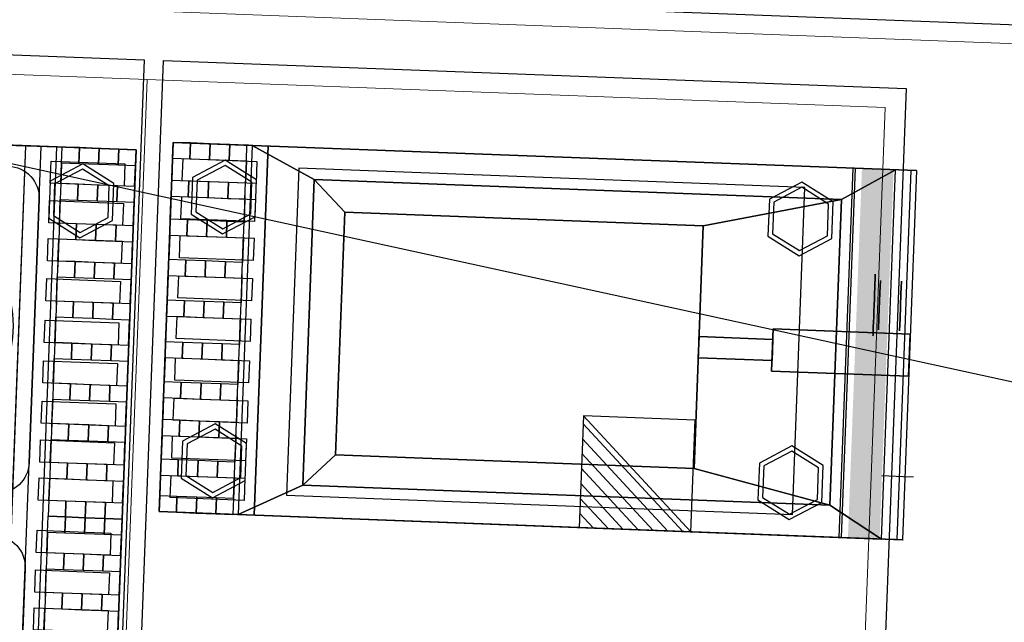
# Model space of a CAD drawing. Header units: millimetres. Extents: x 119024465 to 119292677, y 483022511 to 483148062.
# Tile 67 of 162: x 119091971 to 119092904, y 483062138 to 483062709. Entities that reach past the tile are written whole.
import ezdxf

# ---------------------------------------------------------------- set-up
doc = ezdxf.new("R2010")
doc.units = ezdxf.units.MM
doc.header["$LTSCALE"] = 100
doc.linetypes.add('B0703', pattern=[468.700004, 312.5, -156.200004])
doc.linetypes.add('CONTINUA', pattern=[0])
doc.layers.get('0').update_dxf_attribs({"linetype": 'CONTINUOUS'})
for name, color, linetype in [('200-2D', 1, 'CONTINUOUS'), ('200-3D', 1, 'CONTINUOUS'), ('2001', 4, 'CONTINUOUS'), ('204-2D', 7, 'CONTINUA'), ('450-2D', 6, 'CONTINUA'), ('GRI-3D', 7, 'CONTINUOUS'), ('INS-3D', 3, 'CONTINUOUS'), ('NASC-3D', 4, 'CONTINUOUS'), ('New_82 Losse inrichting.LOSSE INRICHTING', 7, 'CONTINUOUS')]:
    doc.layers.add(name, color=color, linetype=linetype)
doc.styles.get("Standard").update_dxf_attribs({"font": 'ISOCP.SHX'})

# ---------------------------------------------------------------- blocks, each defined once
blk = doc.blocks.new('*X203')
at = {"color": 0}
for p, q in [((286.774344, 2204.447934), (296.618251, 2214.291842)), ((286.774344, 2205.862148), (295.204037, 2214.291842)), ((286.774344, 2207.276361), (293.789824, 2214.291842)), ((286.774344, 2208.690575), (292.37561, 2214.291842)), ((286.774344, 2210.104788), (290.961397, 2214.291842)), ((286.774344, 2211.519002), (289.547183, 2214.291842)), ((286.774344, 2212.933216), (288.13297, 2214.291842))]:
    blk.add_line(p, q, dxfattribs=at)
blk = doc.blocks.new('FM')
at = {"layer": '450-2D'}
for p, q in [((10.606602, 0), (0, 0)), ((0, 0), (0, -10.606602)), ((0, -10.606602), (10.606602, 0)), ((10.606602, -10.606602), (10.606602, 0)), ((0, -10.606602), (10.606602, -10.606602))]:
    blk.add_line(p, q, dxfattribs=at)
blk.add_blockref('*X203', (-286.774344, -2214.291842), dxfattribs=at)
blk = doc.blocks.new('7IROE2')
at = {"layer": '200-2D'}
blk.add_lwpolyline([(0, -70), (70, -70), (70, 0), (0, 0)], close=True, dxfattribs=at)
at = {"layer": '200-3D'}
for p, q in [((0, -68.5, 85), (0, -7.5, 85)), ((70, -68.5, 85), (70, -7.5, 85))]:
    blk.add_line(p, q, dxfattribs=at)
at = {"layer": '200-3D', "extrusion": (1, 0, 0)}
blk.add_line((5, -70.569, 58.34), (5, -68.5, 58.34), dxfattribs=at)
at = {"layer": '200-3D', "extrusion": (1, 1.89767e-19, -7.24692e-18)}
blk.add_line((5, -71.655, 57.523), (5, -70.569, 58.34), dxfattribs=at)
at = {"layer": '200-3D'}
for points, elevation in [([(0, 0), (70, 0), (70, -64.5), (0, -64.5)], 15), ([(3.253, -1.969), (1.503, -5), (3.253, -8.031), (6.753, -8.031), (8.503, -5), (6.753, -1.969)], 3), ([(63.253, -1.969), (61.503, -5), (63.253, -8.031), (66.753, -8.031), (68.503, -5), (66.753, -1.969)], 3), ([(3.253, -56.669), (1.503, -59.7), (3.253, -62.731), (6.753, -62.731), (8.503, -59.7), (6.753, -56.669)], 3), ([(63.253, -56.669), (61.503, -59.7), (63.253, -62.731), (66.753, -62.731), (68.503, -59.7), (66.753, -56.669)], 3)]:
    blk.add_lwpolyline(points, close=True, dxfattribs=dict(at, elevation=elevation))
at = {"layer": '200-3D', "extrusion": (1, 0, 0), "elevation": 70}
blk.add_lwpolyline([(-7.5, 85), (-7.146, 85.146), (-7, 85.5), (-7, 87), (0, 87), (0, 81)], dxfattribs=at)
at = {"layer": '200-3D'}
for points in [[(3.503, -2.402), (2.003, -5), (3.503, -7.598), (6.503, -7.598), (8.003, -5), (6.503, -2.402)], [(63.503, -2.402), (62.003, -5), (63.503, -7.598), (66.503, -7.598), (68.003, -5), (66.503, -2.402)], [(3.503, -57.102), (2.003, -59.7), (3.503, -62.298), (6.503, -62.298), (8.003, -59.7), (6.503, -57.102)], [(63.503, -57.102), (62.003, -59.7), (63.503, -62.298), (66.503, -62.298), (68.003, -59.7), (66.503, -57.102)]]:
    blk.add_lwpolyline(points, close=True, dxfattribs=at)
at = {"layer": '200-3D', "extrusion": (1, 0, -1.83691e-16), "elevation": -0.001}
blk.add_lwpolyline([(-66.698, 78.025), (-66.698, 64.021), (-69.813, 64.021), (-70.521, 60.021), (-64.698, 60.021), (-64.698, 81.021), (-68.698, 81.021)], close=True, dxfattribs=at)
at = {"layer": '200-3D', "extrusion": (1, 0, -1.83691e-16)}
blk.add_lwpolyline([(-70.5, 81), (-70.5, 83), (-69.847, 84.396), (-68.5, 85)], dxfattribs=at)
at = {"layer": '200-3D'}
for points in [[(0, -68.5, 15), (0, -64.5, 15), (70, -68.5, 15), (70, -64.5, 15)], [(0, -68.5, 23), (0, -65.5, 23), (70, -68.5, 23), (70, -65.5, 23)]]:
    blk.add_solid(points, dxfattribs=at)
for points in [[(70, -7.5, 85), (0, -7.5, 85), (0, -10.5, 85), (70, -10.5, 85)], [(3, -13.5, 85), (67, -13.5, 85), (67, -63.5, 85), (3, -63.5, 85)], [(70, -66.5, 85), (0, -66.5, 85), (0, -68.5, 85), (70, -68.5, 85)], [(69.999, -68.698, 81.021), (-0.001, -68.698, 81.021), (0, -70.5, 81), (70, -70.5, 81)]]:
    blk.add_3dface(points, dxfattribs=at)
for points, invisible_edges in [([(3, -13.5, 85), (0, -10.5, 85), (70, -10.5, 85), (67, -13.5, 85)], 13), ([(0, -66.5, 85), (0, -10.5, 85), (3, -13.5, 85), (3, -63.5, 85)], 10), ([(67, -63.5, 85), (67, -13.5, 85), (70, -10.5, 85), (70, -66.5, 85)], 10), ([(0, -66.5, 85), (3, -63.5, 85), (67, -63.5, 85), (70, -66.5, 85)], 7), ([(35, -72.758, 51.224), (35, -71.655, 57.523), (5, -71.655, 57.523), (5, -72.411, 53.194)], 1), ([(65, -72.411, 53.194), (65, -71.655, 57.523), (35, -71.655, 57.523), (35, -72.758, 51.224)], 4)]:
    blk.add_3dface(points, dxfattribs=dict(at, invisible_edges=invisible_edges))
at = {"layer": '204-2D'}
for p, q in [((35, -9), (0, -9)), ((70, -9), (35, -9))]:
    blk.add_line(p, q, dxfattribs=at)
for points in [[(1.357, -1), (3.462, -1), (3.462, -8), (1.357, -8), (1.357, -1)], [(5.107, -1), (7.212, -1), (7.212, -8), (5.107, -8), (5.107, -1)], [(8.693, -1), (10.798, -1), (10.798, -8), (8.693, -8), (8.693, -1)], [(12.493, -1), (14.598, -1), (14.598, -8), (12.493, -8), (12.493, -1)], [(16.433, -1), (18.538, -1), (18.538, -8), (16.433, -8), (16.433, -1)], [(20.284, -1), (22.389, -1), (22.389, -8), (20.284, -8), (20.284, -1)], [(24.105, -1), (26.209, -1), (26.209, -8), (24.105, -8), (24.105, -1)], [(27.79, -1), (29.895, -1), (29.895, -8), (27.79, -8), (27.79, -1)], [(31.395, -1), (33.5, -1), (33.5, -8), (31.395, -8), (31.395, -1)], [(36.357, -1), (38.462, -1), (38.462, -8), (36.357, -8), (36.357, -1)], [(40.107, -1), (42.212, -1), (42.212, -8), (40.107, -8), (40.107, -1)], [(43.693, -1), (45.798, -1), (45.798, -8), (43.693, -8), (43.693, -1)], [(47.493, -1), (49.598, -1), (49.598, -8), (47.493, -8), (47.493, -1)], [(51.433, -1), (53.538, -1), (53.538, -8), (51.433, -8), (51.433, -1)], [(55.284, -1), (57.389, -1), (57.389, -8), (55.284, -8), (55.284, -1)], [(59.105, -1), (61.209, -1), (61.209, -8), (59.105, -8), (59.105, -1)], [(62.79, -1), (64.895, -1), (64.895, -8), (62.79, -8), (62.79, -1)], [(66.395, -1), (68.5, -1), (68.5, -8), (66.395, -8), (66.395, -1)]]:
    blk.add_lwpolyline(points, dxfattribs=at)
for points in [[(30, -61), (5, -61, -0.414214), (2, -58), (2, -12, -0.414214), (5, -9), (30, -9, -0.414214), (33, -12), (33, -58, -0.414214)], [(65, -61), (40, -61, -0.414214), (37, -58), (37, -12, -0.414214), (40, -9), (65, -9, -0.414214), (68, -12), (68, -58, -0.414214)]]:
    blk.add_lwpolyline(points, format="xyb", close=True, dxfattribs=at)
for centre in [(17.5, -22), (52.5, -22), (17.5, -47), (52.5, -47)]:
    blk.add_circle(centre, 11, dxfattribs=at)
at = {"layer": 'GRI-3D', "extrusion": (0, -1, 0), "elevation": 67.945}
for points in [[(5.486, 73.051), (4.315, 71.023), (5.486, 68.994), (7.828, 68.994), (8.999, 71.023), (7.828, 73.051)], [(14.89, 73.051), (13.719, 71.023), (14.89, 68.994), (17.232, 68.994), (18.403, 71.023), (17.232, 73.051)], [(30.24, 73.189), (29.069, 71.161), (30.24, 69.133), (32.583, 69.133), (33.754, 71.161), (32.583, 73.189)], [(40.336, 73.189), (39.165, 71.161), (40.336, 69.133), (42.678, 69.133), (43.849, 71.161), (42.678, 73.189)], [(50.57, 73.189), (49.399, 71.161), (50.57, 69.133), (52.912, 69.133), (54.083, 71.161), (52.912, 73.189)], [(60.665, 73.189), (59.494, 71.161), (60.665, 69.133), (63.007, 69.133), (64.178, 71.161), (63.007, 73.189)]]:
    blk.add_lwpolyline(points, close=True, dxfattribs=at)
at = {"layer": 'GRI-3D'}
for centre in [(17.5, -26.5, 85.15), (52.5, -26.5, 85.15), (17.5, -50.5, 85.15), (52.5, -50.5, 85.15)]:
    blk.add_circle(centre, 11.5, dxfattribs=at)
at = {"layer": 'GRI-3D', "extrusion": (0, -1, 0)}
for centre in [(6.657, 71.023, 67.445), (16.061, 71.023, 67.445), (31.411, 71.161, 67.445), (41.507, 71.161, 67.445), (51.741, 71.161, 67.445), (61.836, 71.161, 67.445)]:
    blk.add_circle(centre, 2.916, dxfattribs=at)
at = {"layer": 'GRI-3D'}
for points, invisible_edges in [([(1.484, 0, 88), (-0.016, 0, 88), (-0.016, -1.626, 89.18), (1.484, -1.626, 89.18)], 1), ([(-0.016, 0, 87), (-0.016, 0, 88), (1.484, 0, 88), (1.484, 0, 87)], 6), ([(3.789, 0, 87), (3.454, 0, 88), (1.484, 0, 88), (1.484, 0, 87)], 5), ([(4.954, 0, 88), (3.454, 0, 88), (3.454, -1.626, 89.18), (4.954, -1.626, 89.18)], 1), ([(4.954, 0, 87), (4.954, 0, 88), (3.454, 0, 88), (3.454, 0, 87)], 7), ([(7.539, 0, 87), (7.204, 0, 88), (4.954, 0, 88), (4.954, 0, 87)], 5), ([(8.704, 0, 88), (7.204, 0, 88), (7.204, -1.626, 89.18), (8.704, -1.626, 89.18)], 1), ([(8.704, 0, 87), (8.704, 0, 88), (7.204, 0, 88), (7.204, 0, 87)], 7), ([(11.125, 0, 87), (10.79, 0, 88), (8.704, 0, 88), (8.704, 0, 87)], 5), ([(12.29, 0, 88), (10.79, 0, 88), (10.79, -1.626, 89.18), (12.29, -1.626, 89.18)], 1), ([(12.29, 0, 87), (12.29, 0, 88), (10.79, 0, 88), (10.79, 0, 87)], 7), ([(14.925, 0, 87), (14.59, 0, 88), (12.29, 0, 88), (12.29, 0, 87)], 5), ([(16.09, 0, 88), (14.59, 0, 88), (14.59, -1.626, 89.18), (16.09, -1.626, 89.18)], 1), ([(16.09, 0, 87), (16.09, 0, 88), (14.59, 0, 88), (14.59, 0, 87)], 7), ([(18.865, 0, 87), (18.53, 0, 88), (16.09, 0, 88), (16.09, 0, 87)], 5), ([(20.03, 0, 88), (18.53, 0, 88), (18.53, -1.626, 89.18), (20.03, -1.626, 89.18)], 1), ([(20.03, 0, 87), (20.03, 0, 88), (18.53, 0, 88), (18.53, 0, 87)], 7), ([(22.715, 0, 87), (22.381, 0, 88), (20.03, 0, 88), (20.03, 0, 87)], 5), ([(23.881, 0, 88), (22.381, 0, 88), (22.381, -1.626, 89.18), (23.881, -1.626, 89.18)], 1), ([(23.881, 0, 87), (23.881, 0, 88), (22.381, 0, 88), (22.381, 0, 87)], 7), ([(26.536, 0, 87), (26.202, 0, 88), (23.881, 0, 88), (23.881, 0, 87)], 5), ([(27.702, 0, 88), (26.202, 0, 88), (26.202, -1.626, 89.18), (27.702, -1.626, 89.18)], 1), ([(27.702, 0, 87), (27.702, 0, 88), (26.202, 0, 88), (26.202, 0, 87)], 7), ([(30.222, 0, 87), (29.887, 0, 88), (27.702, 0, 88), (27.702, 0, 87)], 5), ([(31.387, 0, 88), (29.887, 0, 88), (29.887, -1.626, 89.18), (31.387, -1.626, 89.18)], 1), ([(31.387, 0, 87), (31.387, 0, 88), (29.887, 0, 88), (29.887, 0, 87)], 7), ([(33.492, 0, 87), (33.492, 0, 88), (31.387, 0, 88), (31.188, 0, 87)], 5), ([(34.992, 0, 87), (34.992, 0, 88), (33.492, 0, 88), (33.492, 0, 87)], 6), ([(34.992, 0, 88), (33.492, 0, 88), (33.492, -1.626, 89.18), (34.992, -1.626, 89.18)], 1), ([(36.492, 0, 88), (34.992, 0, 88), (34.992, -1.626, 89.18), (36.492, -1.626, 89.18)], 1), ([(34.992, 0, 87), (34.992, 0, 88), (36.492, 0, 88), (36.492, 0, 87)], 6), ([(38.797, 0, 87), (38.462, 0, 88), (36.492, 0, 88), (36.492, 0, 87)], 5), ([(39.962, 0, 88), (38.462, 0, 88), (38.462, -1.626, 89.18), (39.962, -1.626, 89.18)], 1), ([(39.962, 0, 87), (39.962, 0, 88), (38.462, 0, 88), (38.462, 0, 87)], 7), ([(42.547, 0, 87), (42.212, 0, 88), (39.962, 0, 88), (39.962, 0, 87)], 5), ([(43.712, 0, 88), (42.212, 0, 88), (42.212, -1.626, 89.18), (43.712, -1.626, 89.18)], 1), ([(43.712, 0, 87), (43.712, 0, 88), (42.212, 0, 88), (42.212, 0, 87)], 7), ([(46.133, 0, 87), (45.798, 0, 88), (43.712, 0, 88), (43.712, 0, 87)], 5), ([(47.298, 0, 88), (45.798, 0, 88), (45.798, -1.626, 89.18), (47.298, -1.626, 89.18)], 1), ([(47.298, 0, 87), (47.298, 0, 88), (45.798, 0, 88), (45.798, 0, 87)], 7), ([(49.933, 0, 87), (49.598, 0, 88), (47.298, 0, 88), (47.298, 0, 87)], 5), ([(51.098, 0, 88), (49.598, 0, 88), (49.598, -1.626, 89.18), (51.098, -1.626, 89.18)], 1), ([(51.098, 0, 87), (51.098, 0, 88), (49.598, 0, 88), (49.598, 0, 87)], 7), ([(53.872, 0, 87), (53.538, 0, 88), (51.098, 0, 88), (51.098, 0, 87)], 5), ([(55.038, 0, 88), (53.538, 0, 88), (53.538, -1.626, 89.18), (55.038, -1.626, 89.18)], 1), ([(55.038, 0, 87), (55.038, 0, 88), (53.538, 0, 88), (53.538, 0, 87)], 7), ([(57.723, 0, 87), (57.389, 0, 88), (55.038, 0, 88), (55.038, 0, 87)], 5), ([(58.889, 0, 88), (57.389, 0, 88), (57.389, -1.626, 89.18), (58.889, -1.626, 89.18)], 1), ([(58.889, 0, 87), (58.889, 0, 88), (57.389, 0, 88), (57.389, 0, 87)], 7), ([(61.544, 0, 87), (61.209, 0, 88), (58.889, 0, 88), (58.889, 0, 87)], 5), ([(62.709, 0, 88), (61.209, 0, 88), (61.209, -1.626, 89.18), (62.709, -1.626, 89.18)], 1), ([(62.709, 0, 87), (62.709, 0, 88), (61.209, 0, 88), (61.209, 0, 87)], 7), ([(65.23, 0, 87), (64.895, 0, 88), (62.709, 0, 88), (62.709, 0, 87)], 5), ([(66.395, 0, 88), (64.895, 0, 88), (64.895, -1.626, 89.18), (66.395, -1.626, 89.18)], 1), ([(66.395, 0, 87), (66.395, 0, 88), (64.895, 0, 88), (64.895, 0, 87)], 7), ([(68.5, 0, 87), (68.5, 0, 88), (66.395, 0, 88), (66.196, 0, 87)], 5), ([(70, 0, 87), (70, 0, 88), (68.5, 0, 88), (68.5, 0, 87)], 6), ([(70, 0, 88), (68.5, 0, 88), (68.5, -1.626, 89.18), (70, -1.626, 89.18)], 1), ([(-0.016, -7, 88), (1.484, -7, 88), (1.484, -5.374, 89.18), (-0.016, -5.374, 89.18)], 1), ([(3.454, -7, 88), (4.954, -7, 88), (4.954, -5.374, 89.18), (3.454, -5.374, 89.18)], 1), ([(7.204, -7, 88), (8.704, -7, 88), (8.704, -5.374, 89.18), (7.204, -5.374, 89.18)], 1), ([(10.79, -7, 88), (12.29, -7, 88), (12.29, -5.374, 89.18), (10.79, -5.374, 89.18)], 1), ([(14.59, -7, 88), (16.09, -7, 88), (16.09, -5.374, 89.18), (14.59, -5.374, 89.18)], 1), ([(18.53, -7, 88), (20.03, -7, 88), (20.03, -5.374, 89.18), (18.53, -5.374, 89.18)], 1), ([(22.381, -7, 88), (23.881, -7, 88), (23.881, -5.374, 89.18), (22.381, -5.374, 89.18)], 1), ([(26.202, -7, 88), (27.702, -7, 88), (27.702, -5.374, 89.18), (26.202, -5.374, 89.18)], 1), ([(29.887, -7, 88), (31.387, -7, 88), (31.387, -5.374, 89.18), (29.887, -5.374, 89.18)], 1), ([(33.492, -7, 88), (34.992, -7, 88), (34.992, -5.374, 89.18), (33.492, -5.374, 89.18)], 1), ([(34.992, -7, 88), (36.492, -7, 88), (36.492, -5.374, 89.18), (34.992, -5.374, 89.18)], 1), ([(38.462, -7, 88), (39.962, -7, 88), (39.962, -5.374, 89.18), (38.462, -5.374, 89.18)], 1), ([(42.212, -7, 88), (43.712, -7, 88), (43.712, -5.374, 89.18), (42.212, -5.374, 89.18)], 1), ([(45.798, -7, 88), (47.298, -7, 88), (47.298, -5.374, 89.18), (45.798, -5.374, 89.18)], 1), ([(49.598, -7, 88), (51.098, -7, 88), (51.098, -5.374, 89.18), (49.598, -5.374, 89.18)], 1), ([(53.538, -7, 88), (55.038, -7, 88), (55.038, -5.374, 89.18), (53.538, -5.374, 89.18)], 1), ([(57.389, -7, 88), (58.889, -7, 88), (58.889, -5.374, 89.18), (57.389, -5.374, 89.18)], 1), ([(61.209, -7, 88), (62.709, -7, 88), (62.709, -5.374, 89.18), (61.209, -5.374, 89.18)], 1), ([(64.895, -7, 88), (66.395, -7, 88), (66.395, -5.374, 89.18), (64.895, -5.374, 89.18)], 1), ([(68.5, -7, 88), (70, -7, 88), (70, -5.374, 89.18), (68.5, -5.374, 89.18)], 1), ([(-0.016, -7, 87), (-0.016, -7, 88), (1.484, -7, 88), (1.484, -7, 87)], 6), ([(3.789, -7, 87), (3.454, -7, 88), (1.484, -7, 88), (1.484, -7, 87)], 5), ([(4.954, -7, 87), (4.954, -7, 88), (3.454, -7, 88), (3.454, -7, 87)], 7), ([(7.539, -7, 87), (7.204, -7, 88), (4.954, -7, 88), (4.954, -7, 87)], 5), ([(8.704, -7, 87), (8.704, -7, 88), (7.204, -7, 88), (7.204, -7, 87)], 7), ([(11.339, -7, 87), (10.79, -7, 88), (8.704, -7, 88), (8.704, -7, 87)], 5), ([(11.125, -7, 87), (10.79, -7, 88), (8.704, -7, 88), (8.704, -7, 87)], 5), ([(12.29, -7, 87), (12.29, -7, 88), (10.79, -7, 88), (10.79, -7, 87)], 7), ([(14.925, -7, 87), (14.59, -7, 88), (12.29, -7, 88), (12.29, -7, 87)], 5), ([(16.09, -7, 87), (16.09, -7, 88), (14.59, -7, 88), (14.59, -7, 87)], 7), ([(18.865, -7, 87), (18.53, -7, 88), (16.09, -7, 88), (16.09, -7, 87)], 5), ([(20.03, -7, 87), (20.03, -7, 88), (18.53, -7, 88), (18.53, -7, 87)], 7), ([(22.715, -7, 87), (22.381, -7, 88), (20.03, -7, 88), (20.03, -7, 87)], 5), ([(23.881, -7, 87), (23.881, -7, 88), (22.381, -7, 88), (22.381, -7, 87)], 7), ([(26.536, -7, 87), (26.202, -7, 88), (23.881, -7, 88), (23.881, -7, 87)], 5), ([(27.702, -7, 87), (27.702, -7, 88), (26.202, -7, 88), (26.202, -7, 87)], 7), ([(30.222, -7, 87), (29.887, -7, 88), (27.702, -7, 88), (27.702, -7, 87)], 5), ([(31.387, -7, 87), (31.387, -7, 88), (29.887, -7, 88), (29.887, -7, 87)], 7), ([(33.492, -7, 87), (33.492, -7, 88), (31.387, -7, 88), (31.188, -7, 87)], 5), ([(34.992, -7, 87), (34.992, -7, 88), (33.492, -7, 88), (33.492, -7, 87)], 6), ([(34.992, -7, 87), (34.992, -7, 88), (36.492, -7, 88), (36.492, -7, 87)], 6), ([(38.797, -7, 87), (38.462, -7, 88), (36.492, -7, 88), (36.492, -7, 87)], 5), ([(39.962, -7, 87), (39.962, -7, 88), (38.462, -7, 88), (38.462, -7, 87)], 7), ([(42.547, -7, 87), (42.212, -7, 88), (39.962, -7, 88), (39.962, -7, 87)], 5), ([(43.712, -7, 87), (43.712, -7, 88), (42.212, -7, 88), (42.212, -7, 87)], 7), ([(46.347, -7, 87), (45.798, -7, 88), (43.712, -7, 88), (43.712, -7, 87)], 5), ([(46.133, -7, 87), (45.798, -7, 88), (43.712, -7, 88), (43.712, -7, 87)], 5), ([(47.298, -7, 87), (47.298, -7, 88), (45.798, -7, 88), (45.798, -7, 87)], 7), ([(49.933, -7, 87), (49.598, -7, 88), (47.298, -7, 88), (47.298, -7, 87)], 5), ([(51.098, -7, 87), (51.098, -7, 88), (49.598, -7, 88), (49.598, -7, 87)], 7), ([(53.872, -7, 87), (53.538, -7, 88), (51.098, -7, 88), (51.098, -7, 87)], 5), ([(55.038, -7, 87), (55.038, -7, 88), (53.538, -7, 88), (53.538, -7, 87)], 7), ([(57.723, -7, 87), (57.389, -7, 88), (55.038, -7, 88), (55.038, -7, 87)], 5), ([(58.889, -7, 87), (58.889, -7, 88), (57.389, -7, 88), (57.389, -7, 87)], 7), ([(61.544, -7, 87), (61.209, -7, 88), (58.889, -7, 88), (58.889, -7, 87)], 5), ([(62.709, -7, 87), (62.709, -7, 88), (61.209, -7, 88), (61.209, -7, 87)], 7), ([(65.23, -7, 87), (64.895, -7, 88), (62.709, -7, 88), (62.709, -7, 87)], 5), ([(66.395, -7, 87), (66.395, -7, 88), (64.895, -7, 88), (64.895, -7, 87)], 7), ([(68.5, -7, 87), (68.5, -7, 88), (66.395, -7, 88), (66.196, -7, 87)], 5), ([(70, -7, 87), (70, -7, 88), (68.5, -7, 88), (68.5, -7, 87)], 6), ([(4.315, -69.945, 71.023), (8.999, -69.945, 71.023), (7.828, -69.945, 73.051), (5.486, -69.945, 73.051)], 1), ([(4.315, -69.945, 71.023), (5.486, -69.945, 68.994), (7.828, -69.945, 68.994), (8.999, -69.945, 71.023)], 8), ([(13.719, -69.945, 71.023), (18.403, -69.945, 71.023), (17.232, -69.945, 73.051), (14.89, -69.945, 73.051)], 1), ([(13.719, -69.945, 71.023), (14.89, -69.945, 68.994), (17.232, -69.945, 68.994), (18.403, -69.945, 71.023)], 8), ([(29.069, -69.945, 71.161), (33.754, -69.945, 71.161), (32.583, -69.945, 73.189), (30.24, -69.945, 73.189)], 1), ([(29.069, -69.945, 71.161), (30.24, -69.945, 69.133), (32.583, -69.945, 69.133), (33.754, -69.945, 71.161)], 8), ([(39.165, -69.945, 71.161), (43.849, -69.945, 71.161), (42.678, -69.945, 73.189), (40.336, -69.945, 73.189)], 1), ([(39.165, -69.945, 71.161), (40.336, -69.945, 69.133), (42.678, -69.945, 69.133), (43.849, -69.945, 71.161)], 8), ([(49.399, -69.945, 71.161), (54.083, -69.945, 71.161), (52.912, -69.945, 73.189), (50.57, -69.945, 73.189)], 1), ([(49.399, -69.945, 71.161), (50.57, -69.945, 69.133), (52.912, -69.945, 69.133), (54.083, -69.945, 71.161)], 8), ([(59.494, -69.945, 71.161), (64.178, -69.945, 71.161), (63.007, -69.945, 73.189), (60.665, -69.945, 73.189)], 1), ([(59.494, -69.945, 71.161), (60.665, -69.945, 69.133), (63.007, -69.945, 69.133), (64.178, -69.945, 71.161)], 8)]:
    blk.add_3dface(points, dxfattribs=dict(at, invisible_edges=invisible_edges))
for points in [[(1.484, -1.626, 89.18), (-0.016, -1.626, 89.18), (-0.016, -3.5, 89.571), (1.484, -3.5, 89.571)], [(4.954, -1.626, 89.18), (3.454, -1.626, 89.18), (3.454, -3.5, 89.571), (4.954, -3.5, 89.571)], [(8.704, -1.626, 89.18), (7.204, -1.626, 89.18), (7.204, -3.5, 89.571), (8.704, -3.5, 89.571)], [(12.29, -1.626, 89.18), (10.79, -1.626, 89.18), (10.79, -3.5, 89.571), (12.29, -3.5, 89.571)], [(16.09, -1.626, 89.18), (14.59, -1.626, 89.18), (14.59, -3.5, 89.571), (16.09, -3.5, 89.571)], [(20.03, -1.626, 89.18), (18.53, -1.626, 89.18), (18.53, -3.5, 89.571), (20.03, -3.5, 89.571)], [(23.881, -1.626, 89.18), (22.381, -1.626, 89.18), (22.381, -3.5, 89.571), (23.881, -3.5, 89.571)], [(27.702, -1.626, 89.18), (26.202, -1.626, 89.18), (26.202, -3.5, 89.571), (27.702, -3.5, 89.571)], [(31.387, -1.626, 89.18), (29.887, -1.626, 89.18), (29.887, -3.5, 89.571), (31.387, -3.5, 89.571)], [(34.992, -1.626, 89.18), (33.492, -1.626, 89.18), (33.492, -3.5, 89.571), (34.992, -3.5, 89.571)], [(36.492, -1.626, 89.18), (34.992, -1.626, 89.18), (34.992, -3.5, 89.571), (36.492, -3.5, 89.571)], [(39.962, -1.626, 89.18), (38.462, -1.626, 89.18), (38.462, -3.5, 89.571), (39.962, -3.5, 89.571)], [(43.712, -1.626, 89.18), (42.212, -1.626, 89.18), (42.212, -3.5, 89.571), (43.712, -3.5, 89.571)], [(47.298, -1.626, 89.18), (45.798, -1.626, 89.18), (45.798, -3.5, 89.571), (47.298, -3.5, 89.571)], [(51.098, -1.626, 89.18), (49.598, -1.626, 89.18), (49.598, -3.5, 89.571), (51.098, -3.5, 89.571)], [(55.038, -1.626, 89.18), (53.538, -1.626, 89.18), (53.538, -3.5, 89.571), (55.038, -3.5, 89.571)], [(58.889, -1.626, 89.18), (57.389, -1.626, 89.18), (57.389, -3.5, 89.571), (58.889, -3.5, 89.571)], [(62.709, -1.626, 89.18), (61.209, -1.626, 89.18), (61.209, -3.5, 89.571), (62.709, -3.5, 89.571)], [(66.395, -1.626, 89.18), (64.895, -1.626, 89.18), (64.895, -3.5, 89.571), (66.395, -3.5, 89.571)], [(70, -1.626, 89.18), (68.5, -1.626, 89.18), (68.5, -3.5, 89.571), (70, -3.5, 89.571)], [(-0.016, -5.374, 89.18), (1.484, -5.374, 89.18), (1.484, -3.5, 89.571), (-0.016, -3.5, 89.571)], [(3.454, -5.374, 89.18), (4.954, -5.374, 89.18), (4.954, -3.5, 89.571), (3.454, -3.5, 89.571)], [(7.204, -5.374, 89.18), (8.704, -5.374, 89.18), (8.704, -3.5, 89.571), (7.204, -3.5, 89.571)], [(10.79, -5.374, 89.18), (12.29, -5.374, 89.18), (12.29, -3.5, 89.571), (10.79, -3.5, 89.571)], [(14.59, -5.374, 89.18), (16.09, -5.374, 89.18), (16.09, -3.5, 89.571), (14.59, -3.5, 89.571)], [(18.53, -5.374, 89.18), (20.03, -5.374, 89.18), (20.03, -3.5, 89.571), (18.53, -3.5, 89.571)], [(22.381, -5.374, 89.18), (23.881, -5.374, 89.18), (23.881, -3.5, 89.571), (22.381, -3.5, 89.571)], [(26.202, -5.374, 89.18), (27.702, -5.374, 89.18), (27.702, -3.5, 89.571), (26.202, -3.5, 89.571)], [(29.887, -5.374, 89.18), (31.387, -5.374, 89.18), (31.387, -3.5, 89.571), (29.887, -3.5, 89.571)], [(33.492, -5.374, 89.18), (34.992, -5.374, 89.18), (34.992, -3.5, 89.571), (33.492, -3.5, 89.571)], [(34.992, -5.374, 89.18), (36.492, -5.374, 89.18), (36.492, -3.5, 89.571), (34.992, -3.5, 89.571)], [(38.462, -5.374, 89.18), (39.962, -5.374, 89.18), (39.962, -3.5, 89.571), (38.462, -3.5, 89.571)], [(42.212, -5.374, 89.18), (43.712, -5.374, 89.18), (43.712, -3.5, 89.571), (42.212, -3.5, 89.571)], [(45.798, -5.374, 89.18), (47.298, -5.374, 89.18), (47.298, -3.5, 89.571), (45.798, -3.5, 89.571)], [(49.598, -5.374, 89.18), (51.098, -5.374, 89.18), (51.098, -3.5, 89.571), (49.598, -3.5, 89.571)], [(53.538, -5.374, 89.18), (55.038, -5.374, 89.18), (55.038, -3.5, 89.571), (53.538, -3.5, 89.571)], [(57.389, -5.374, 89.18), (58.889, -5.374, 89.18), (58.889, -3.5, 89.571), (57.389, -3.5, 89.571)], [(61.209, -5.374, 89.18), (62.709, -5.374, 89.18), (62.709, -3.5, 89.571), (61.209, -3.5, 89.571)], [(64.895, -5.374, 89.18), (66.395, -5.374, 89.18), (66.395, -3.5, 89.571), (64.895, -3.5, 89.571)], [(68.5, -5.374, 89.18), (70, -5.374, 89.18), (70, -3.5, 89.571), (68.5, -3.5, 89.571)]]:
    blk.add_3dface(points, dxfattribs=at)
at = {"layer": 'INS-3D'}
blk.add_lwpolyline([(0, 0), (70, 0), (70, -70.5), (0, -70.5)], close=True, dxfattribs=at)
at = {"layer": 'NASC-3D', "invisible_edges": 15}
blk.add_3dface([(0, -10.5, 85), (0, -7, 85), (70, -7, 85), (70, -10.5, 85)], dxfattribs=at)
at = {"layer": '450-2D'}
blk.add_blockref('FM', (5.488, -54.767), dxfattribs=at)
at = {"layer": 'INS-3D', "flags": 9}
for tag, p in [('DIST', (0, 0)), ('ANGOLO', (0, -1.5))]:
    blk.add_attdef(tag, p, '', height=1, dxfattribs=at)
blk = doc.blocks.new('7FRSE1S14')
at = {"layer": '200-2D'}
blk.add_lwpolyline([(0, -70), (35, -70), (35, 0), (0, 0)], close=True, dxfattribs=at)
at = {"layer": '200-3D'}
for p, q in [((0, -70.5, 81), (0, 0, 81)), ((35, -70.5, 81), (35, 0, 81)), ((-0.008, -68.5, 85), (0, -7.5, 85)), ((35, -68.5, 85), (35, -7.5, 85)), ((15.5, -57.5, 88), (19.5, -57.5, 88)), ((15.5, -57.5, 88), (15.5, -70.5, 88)), ((19.5, -57.5, 88), (19.5, -70.5, 88)), ((15.5, -70.5, 88), (19.5, -70.5, 88))]:
    blk.add_line(p, q, dxfattribs=at)
at = {"layer": '200-3D', "extrusion": (1, 0, 0)}
for p, q in [((0, 0, 81), (0, -70.5, 81)), ((35, 0, 81), (35, -70.5, 81))]:
    blk.add_line(p, q, dxfattribs=at)
at = {"layer": '200-3D', "elevation": 15}
blk.add_lwpolyline([(35, -64.5), (35, 0), (0, 0), (0, -64.5)], dxfattribs=at)
at = {"layer": '200-3D', "extrusion": (1, 0, 0), "elevation": 35}
blk.add_lwpolyline([(-7.5, 85), (-7.146, 85.146), (-7, 85.5), (-7, 87), (0, 87), (0, 81)], dxfattribs=at)
at = {"layer": '200-3D', "elevation": 3}
for points in [[(3.253, -1.969), (1.503, -5), (3.253, -8.031), (6.753, -8.031), (8.503, -5), (6.753, -1.969)], [(28.253, -1.969), (26.503, -5), (28.253, -8.031), (31.753, -8.031), (33.503, -5), (31.753, -1.969)], [(3.253, -56.669), (1.503, -59.7), (3.253, -62.731), (6.753, -62.731), (8.503, -59.7), (6.753, -56.669)], [(28.253, -56.669), (26.503, -59.7), (28.253, -62.731), (31.753, -62.731), (33.503, -59.7), (31.753, -56.669)]]:
    blk.add_lwpolyline(points, close=True, dxfattribs=at)
at = {"layer": '200-3D'}
for points in [[(3.503, -2.402), (2.003, -5), (3.503, -7.598), (6.503, -7.598), (8.003, -5), (6.503, -2.402)], [(28.503, -2.402), (27.003, -5), (28.503, -7.598), (31.503, -7.598), (33.003, -5), (31.503, -2.402)], [(3.503, -57.102), (2.003, -59.7), (3.503, -62.298), (6.503, -62.298), (8.003, -59.7), (6.503, -57.102)], [(28.503, -57.102), (27.003, -59.7), (28.503, -62.298), (31.503, -62.298), (33.003, -59.7), (31.503, -57.102)]]:
    blk.add_lwpolyline(points, close=True, dxfattribs=at)
at = {"layer": '200-3D', "extrusion": (1, 0, -1.83691e-16)}
blk.add_lwpolyline([(-66.73, 78.005), (-66.73, 64), (-69.845, 64), (-70.552, 60), (-64.73, 60), (-64.73, 81), (-68.73, 81)], close=True, dxfattribs=at)
at = {"layer": '200-3D', "extrusion": (1, 0, -1.83691e-16), "elevation": -0.008}
blk.add_lwpolyline([(-70.5, 81), (-70.5, 83), (-69.847, 84.396), (-68.5, 85)], dxfattribs=at)
at = {"layer": '200-3D', "extrusion": (1, 1.83691e-16, 3.37424e-32), "elevation": 6}
blk.add_lwpolyline([(-68.33, 58.34), (-70.33, 58.34), (-71.33, 55.84)], dxfattribs=at)
at = {"layer": '200-3D'}
blk.add_polyline3d([(16, -50.5, 80), (16, -50.5, 82), (19, -50.5, 82), (19, -50.5, 80)], dxfattribs=at)
blk.add_solid([(0, -68.33, 15), (0, -65.33, 15), (35, -68.33, 15), (35, -65.33, 15)], dxfattribs=at)
for points in [[(0, 0, 15), (0, 0, 81), (35, 0, 81), (35, 0, 15)], [(35, 0, 15), (0, 0, 15), (0, -64.5, 15), (35, -64.5, 15)], [(3, -63.5, 85), (3, -13.5, 85), (0, -7.5, 85), (-0.008, -68.5, 85)], [(35, -7.5, 85), (0, -7.5, 85), (3, -13.5, 85), (32, -13.5, 85)], [(35, -7.5, 85), (32, -13.5, 85), (32, -63.5, 85), (35, -68.5, 85)], [(32, -13.5, 82), (32, -13.5, 85), (3, -13.5, 85), (3, -13.5, 82)], [(3, -13.5, 82), (3, -13.5, 85), (3, -63.5, 85), (3, -63.5, 82)], [(6, -16.5, 82), (3, -13.5, 82), (3, -63.5, 82), (6, -50.5, 82)], [(32, -13.5, 82), (3, -13.5, 82), (6, -16.5, 82), (29, -16.5, 82)], [(32, -63.5, 82), (32, -13.5, 82), (29, -16.5, 82), (29, -50.5, 82)], [(32, -13.5, 85), (32, -13.5, 82), (32, -63.5, 82), (32, -63.5, 85)], [(29, -16.5, 70), (29, -16.5, 82), (6, -16.5, 82), (6, -16.5, 70)], [(6, -16.5, 70), (6, -16.5, 82), (6, -50.5, 82), (6, -50.5, 70)], [(29, -16.5, 70), (6, -16.5, 70), (6, -50.5, 70), (29, -50.5, 70)], [(29, -16.5, 82), (29, -16.5, 70), (29, -50.5, 70), (29, -50.5, 82)], [(32, -63.5, 82), (29, -50.5, 82), (6, -50.5, 82), (3, -63.5, 82)], [(6, -50.5, 82), (29, -50.5, 82), (29, -50.5, 70), (6, -50.5, 70)], [(16.5, -57.5, 88), (16.5, -57.5, 89), (16.5, -50.5, 82), (16.5, -50.5, 81)], [(16.5, -50.5, 82), (16.5, -57.5, 89), (18.5, -57.5, 89), (18.5, -50.5, 82)], [(16.5, -50.5, 81), (16.5, -57.5, 88), (18.5, -57.5, 88), (18.5, -50.5, 81)], [(16.5, -50.5, 81), (16.5, -50.5, 82), (16.5, -57.5, 89), (16.5, -57.5, 88)], [(16.5, -57.5, 88), (16.5, -57.5, 89), (16.5, -50.5, 82), (16.5, -50.5, 81)], [(18.5, -50.5, 81), (18.5, -50.5, 82), (16.5, -50.5, 82), (16.5, -50.5, 81)], [(16.5, -50.5, 81), (16.5, -50.5, 82), (18.5, -50.5, 82), (18.5, -50.5, 81)], [(18.5, -50.5, 81), (18.5, -57.5, 88), (16.5, -57.5, 88), (16.5, -50.5, 81)], [(16.5, -57.5, 88), (18.5, -57.5, 88), (18.5, -50.5, 81), (16.5, -50.5, 81)], [(18.5, -57.5, 89), (16.5, -57.5, 89), (16.5, -50.5, 82), (18.5, -50.5, 82)], [(18.5, -50.5, 82), (16.5, -50.5, 82), (16.5, -57.5, 89), (18.5, -57.5, 89)], [(18.5, -50.5, 82), (18.5, -50.5, 81), (18.5, -57.5, 88), (18.5, -57.5, 89)], [(18.5, -50.5, 81), (18.5, -50.5, 82), (18.5, -57.5, 89), (18.5, -57.5, 88)], [(18.5, -57.5, 89), (18.5, -50.5, 82), (18.5, -50.5, 81), (18.5, -57.5, 88)], [(15.5, -70.5, 89), (15.5, -57.5, 89), (19.5, -57.5, 89), (19.5, -70.5, 89)], [(15.5, -57.5, 88), (15.5, -57.5, 89), (15.5, -70.5, 89), (15.5, -70.5, 88)], [(15.5, -70.5, 89), (15.5, -57.5, 89), (15.5, -57.5, 88), (15.5, -70.5, 88)], [(19.5, -57.5, 89), (15.5, -57.5, 89), (15.5, -70.5, 89), (19.5, -70.5, 89)], [(19.5, -70.5, 89), (15.5, -70.5, 89), (15.5, -57.5, 89), (19.5, -57.5, 89)], [(19.5, -57.5, 88), (15.5, -57.5, 88), (15.5, -70.5, 88), (19.5, -70.5, 88)], [(19.5, -70.5, 88), (15.5, -70.5, 88), (15.5, -57.5, 88), (19.5, -57.5, 88)], [(19.5, -57.5, 88), (19.5, -57.5, 89), (15.5, -57.5, 89), (15.5, -57.5, 88)], [(15.5, -57.5, 88), (15.5, -57.5, 89), (19.5, -57.5, 89), (19.5, -57.5, 88)], [(18.5, -57.5, 88), (18.5, -57.5, 89), (16.5, -57.5, 89), (16.5, -57.5, 88)], [(16.5, -57.5, 88), (16.5, -57.5, 89), (18.5, -57.5, 89), (18.5, -57.5, 88)], [(19.5, -57.5, 88), (19.5, -57.5, 89), (19.5, -70.5, 89), (19.5, -70.5, 88)], [(19.5, -70.5, 89), (19.5, -57.5, 89), (19.5, -57.5, 88), (19.5, -70.5, 88)], [(35, -68.5, 85), (32, -63.5, 85), (3, -63.5, 85), (-0.008, -68.5, 85)], [(3, -63.5, 82), (3, -63.5, 85), (32, -63.5, 85), (32, -63.5, 82)], [(0, -64.73, 81), (35, -64.73, 81), (35, -70.5, 81), (0, -70.5, 81)], [(19.5, -70.5, 89), (15.5, -70.5, 89), (15.5, -70.5, 88), (19.5, -70.5, 88)], [(15.5, -70.5, 89), (19.5, -70.5, 89), (19.5, -70.5, 88), (15.5, -70.5, 88)]]:
    blk.add_3dface(points, dxfattribs=at)
at = {"layer": '200-3D', "invisible_edges": 15}
for points in [[(-0.008, -68.5, 85), (0, -7.5, 85), (3, -13.5, 85), (3, -63.5, 85)], [(3, -13.5, 85), (0, -7.5, 85), (35, -7.5, 85), (32, -13.5, 85)], [(32, -63.5, 85), (32, -13.5, 85), (35, -7.5, 85), (35, -68.5, 85)], [(6, -50.5, 82), (3, -63.5, 82), (3, -13.5, 82), (6, -16.5, 82)], [(3, -13.5, 82), (6, -16.5, 82), (29, -16.5, 82), (32, -13.5, 82)], [(29, -16.5, 82), (32, -13.5, 82), (32, -63.5, 82), (29, -50.5, 82)], [(32, -63.5, 82), (29, -50.5, 82), (6, -50.5, 82), (3, -63.5, 82)], [(-0.008, -68.5, 85), (3, -63.5, 85), (32, -63.5, 85), (35, -68.5, 85)]]:
    blk.add_3dface(points, dxfattribs=at)
at = {"layer": '204-2D'}
for p, q in [((0, -9), (35, -9)), ((35, -9), (0, -9))]:
    blk.add_line(p, q, dxfattribs=at)
for points in [[(1.357, -1), (3.462, -1), (3.462, -8), (1.357, -8), (1.357, -1)], [(5.107, -1), (7.212, -1), (7.212, -8), (5.107, -8), (5.107, -1)], [(8.693, -1), (10.798, -1), (10.798, -8), (8.693, -8), (8.693, -1)], [(12.493, -1), (14.598, -1), (14.598, -8), (12.493, -8), (12.493, -1)], [(16.433, -1), (18.538, -1), (18.538, -8), (16.433, -8), (16.433, -1)], [(20.284, -1), (22.389, -1), (22.389, -8), (20.284, -8), (20.284, -1)], [(24.105, -1), (26.209, -1), (26.209, -8), (24.105, -8), (24.105, -1)], [(27.79, -1), (29.895, -1), (29.895, -8), (27.79, -8), (27.79, -1)], [(31.395, -1), (33.5, -1), (33.5, -8), (31.395, -8), (31.395, -1)]]:
    blk.add_lwpolyline(points, dxfattribs=at)
blk.add_lwpolyline([(33, -60), (33, -12), (2, -12), (2, -60)], close=True, dxfattribs=at)
at = {"layer": 'GRI-3D', "extrusion": (0, -1, 0), "elevation": 67.476}
blk.add_lwpolyline([(20.948, 73.03), (19.777, 71.002), (20.948, 68.974), (23.29, 68.974), (24.461, 71.002), (23.29, 73.03)], close=True, dxfattribs=at)
at = {"layer": 'GRI-3D', "extrusion": (0, -1, 0)}
blk.add_circle((22.119, 71.002, 66.976), 2.916, dxfattribs=at)
at = {"layer": 'GRI-3D'}
for points, invisible_edges in [([(1.492, 0, 88), (-0.008, 0, 88), (-0.008, -1.626, 89.18), (1.492, -1.626, 89.18)], 1), ([(-0.008, 0, 87), (-0.008, 0, 88), (1.492, 0, 88), (1.492, 0, 87)], 6), ([(3.797, 0, 87), (3.462, 0, 88), (1.492, 0, 88), (1.492, 0, 87)], 5), ([(4.962, 0, 88), (3.462, 0, 88), (3.462, -1.626, 89.18), (4.962, -1.626, 89.18)], 1), ([(4.962, 0, 87), (4.962, 0, 88), (3.462, 0, 88), (3.462, 0, 87)], 7), ([(7.547, 0, 87), (7.212, 0, 88), (4.962, 0, 88), (4.962, 0, 87)], 5), ([(8.712, 0, 88), (7.212, 0, 88), (7.212, -1.626, 89.18), (8.712, -1.626, 89.18)], 1), ([(8.712, 0, 87), (8.712, 0, 88), (7.212, 0, 88), (7.212, 0, 87)], 7), ([(11.133, 0, 87), (10.798, 0, 88), (8.712, 0, 88), (8.712, 0, 87)], 5), ([(12.298, 0, 88), (10.798, 0, 88), (10.798, -1.626, 89.18), (12.298, -1.626, 89.18)], 1), ([(12.298, 0, 87), (12.298, 0, 88), (10.798, 0, 88), (10.798, 0, 87)], 7), ([(14.933, 0, 87), (14.598, 0, 88), (12.298, 0, 88), (12.298, 0, 87)], 5), ([(16.098, 0, 88), (14.598, 0, 88), (14.598, -1.626, 89.18), (16.098, -1.626, 89.18)], 1), ([(16.098, 0, 87), (16.098, 0, 88), (14.598, 0, 88), (14.598, 0, 87)], 7), ([(18.872, 0, 87), (18.538, 0, 88), (16.098, 0, 88), (16.098, 0, 87)], 5), ([(20.038, 0, 88), (18.538, 0, 88), (18.538, -1.626, 89.18), (20.038, -1.626, 89.18)], 1), ([(20.038, 0, 87), (20.038, 0, 88), (18.538, 0, 88), (18.538, 0, 87)], 7), ([(22.723, 0, 87), (22.389, 0, 88), (20.038, 0, 88), (20.038, 0, 87)], 5), ([(23.889, 0, 88), (22.389, 0, 88), (22.389, -1.626, 89.18), (23.889, -1.626, 89.18)], 1), ([(23.889, 0, 87), (23.889, 0, 88), (22.389, 0, 88), (22.389, 0, 87)], 7), ([(26.544, 0, 87), (26.209, 0, 88), (23.889, 0, 88), (23.889, 0, 87)], 5), ([(27.709, 0, 88), (26.209, 0, 88), (26.209, -1.626, 89.18), (27.709, -1.626, 89.18)], 1), ([(27.709, 0, 87), (27.709, 0, 88), (26.209, 0, 88), (26.209, 0, 87)], 7), ([(30.23, 0, 87), (29.895, 0, 88), (27.709, 0, 88), (27.709, 0, 87)], 5), ([(31.395, 0, 88), (29.895, 0, 88), (29.895, -1.626, 89.18), (31.395, -1.626, 89.18)], 1), ([(31.395, 0, 87), (31.395, 0, 88), (29.895, 0, 88), (29.895, 0, 87)], 7), ([(33.5, 0, 87), (33.5, 0, 88), (31.395, 0, 88), (31.196, 0, 87)], 5), ([(35, 0, 87), (35, 0, 88), (33.5, 0, 88), (33.5, 0, 87)], 6), ([(35, 0, 88), (33.5, 0, 88), (33.5, -1.626, 89.18), (35, -1.626, 89.18)], 1), ([(-0.008, -7, 88), (1.492, -7, 88), (1.492, -5.374, 89.18), (-0.008, -5.374, 89.18)], 1), ([(3.462, -7, 88), (4.962, -7, 88), (4.962, -5.374, 89.18), (3.462, -5.374, 89.18)], 1), ([(7.212, -7, 88), (8.712, -7, 88), (8.712, -5.374, 89.18), (7.212, -5.374, 89.18)], 1), ([(10.798, -7, 88), (12.298, -7, 88), (12.298, -5.374, 89.18), (10.798, -5.374, 89.18)], 1), ([(14.598, -7, 88), (16.098, -7, 88), (16.098, -5.374, 89.18), (14.598, -5.374, 89.18)], 1), ([(18.538, -7, 88), (20.038, -7, 88), (20.038, -5.374, 89.18), (18.538, -5.374, 89.18)], 1), ([(22.389, -7, 88), (23.889, -7, 88), (23.889, -5.374, 89.18), (22.389, -5.374, 89.18)], 1), ([(26.209, -7, 88), (27.709, -7, 88), (27.709, -5.374, 89.18), (26.209, -5.374, 89.18)], 1), ([(29.895, -7, 88), (31.395, -7, 88), (31.395, -5.374, 89.18), (29.895, -5.374, 89.18)], 1), ([(33.5, -7, 88), (35, -7, 88), (35, -5.374, 89.18), (33.5, -5.374, 89.18)], 1), ([(-0.008, -7, 87), (-0.008, -7, 88), (1.492, -7, 88), (1.492, -7, 87)], 6), ([(3.797, -7, 87), (3.462, -7, 88), (1.492, -7, 88), (1.492, -7, 87)], 5), ([(4.962, -7, 87), (4.962, -7, 88), (3.462, -7, 88), (3.462, -7, 87)], 7), ([(7.547, -7, 87), (7.212, -7, 88), (4.962, -7, 88), (4.962, -7, 87)], 5), ([(8.712, -7, 87), (8.712, -7, 88), (7.212, -7, 88), (7.212, -7, 87)], 7), ([(11.347, -7, 87), (10.798, -7, 88), (8.712, -7, 88), (8.712, -7, 87)], 5), ([(11.133, -7, 87), (10.798, -7, 88), (8.712, -7, 88), (8.712, -7, 87)], 5), ([(12.298, -7, 87), (12.298, -7, 88), (10.798, -7, 88), (10.798, -7, 87)], 7), ([(14.933, -7, 87), (14.598, -7, 88), (12.298, -7, 88), (12.298, -7, 87)], 5), ([(16.098, -7, 87), (16.098, -7, 88), (14.598, -7, 88), (14.598, -7, 87)], 7), ([(18.872, -7, 87), (18.538, -7, 88), (16.098, -7, 88), (16.098, -7, 87)], 5), ([(20.038, -7, 87), (20.038, -7, 88), (18.538, -7, 88), (18.538, -7, 87)], 7), ([(22.723, -7, 87), (22.389, -7, 88), (20.038, -7, 88), (20.038, -7, 87)], 5), ([(23.889, -7, 87), (23.889, -7, 88), (22.389, -7, 88), (22.389, -7, 87)], 7), ([(26.544, -7, 87), (26.209, -7, 88), (23.889, -7, 88), (23.889, -7, 87)], 5), ([(27.709, -7, 87), (27.709, -7, 88), (26.209, -7, 88), (26.209, -7, 87)], 7), ([(30.23, -7, 87), (29.895, -7, 88), (27.709, -7, 88), (27.709, -7, 87)], 5), ([(31.395, -7, 87), (31.395, -7, 88), (29.895, -7, 88), (29.895, -7, 87)], 7), ([(33.5, -7, 87), (33.5, -7, 88), (31.395, -7, 88), (31.196, -7, 87)], 5), ([(35, -7, 87), (35, -7, 88), (33.5, -7, 88), (33.5, -7, 87)], 6), ([(19.777, -69.476, 71.002), (24.461, -69.476, 71.002), (23.29, -69.476, 73.03), (20.948, -69.476, 73.03)], 1), ([(19.777, -69.476, 71.002), (20.948, -69.476, 68.974), (23.29, -69.476, 68.974), (24.461, -69.476, 71.002)], 8)]:
    blk.add_3dface(points, dxfattribs=dict(at, invisible_edges=invisible_edges))
for points in [[(1.492, -1.626, 89.18), (-0.008, -1.626, 89.18), (-0.008, -3.5, 89.571), (1.492, -3.5, 89.571)], [(4.962, -1.626, 89.18), (3.462, -1.626, 89.18), (3.462, -3.5, 89.571), (4.962, -3.5, 89.571)], [(8.712, -1.626, 89.18), (7.212, -1.626, 89.18), (7.212, -3.5, 89.571), (8.712, -3.5, 89.571)], [(12.298, -1.626, 89.18), (10.798, -1.626, 89.18), (10.798, -3.5, 89.571), (12.298, -3.5, 89.571)], [(16.098, -1.626, 89.18), (14.598, -1.626, 89.18), (14.598, -3.5, 89.571), (16.098, -3.5, 89.571)], [(20.038, -1.626, 89.18), (18.538, -1.626, 89.18), (18.538, -3.5, 89.571), (20.038, -3.5, 89.571)], [(23.889, -1.626, 89.18), (22.389, -1.626, 89.18), (22.389, -3.5, 89.571), (23.889, -3.5, 89.571)], [(27.709, -1.626, 89.18), (26.209, -1.626, 89.18), (26.209, -3.5, 89.571), (27.709, -3.5, 89.571)], [(31.395, -1.626, 89.18), (29.895, -1.626, 89.18), (29.895, -3.5, 89.571), (31.395, -3.5, 89.571)], [(35, -1.626, 89.18), (33.5, -1.626, 89.18), (33.5, -3.5, 89.571), (35, -3.5, 89.571)], [(-0.008, -5.374, 89.18), (1.492, -5.374, 89.18), (1.492, -3.5, 89.571), (-0.008, -3.5, 89.571)], [(3.462, -5.374, 89.18), (4.962, -5.374, 89.18), (4.962, -3.5, 89.571), (3.462, -3.5, 89.571)], [(7.212, -5.374, 89.18), (8.712, -5.374, 89.18), (8.712, -3.5, 89.571), (7.212, -3.5, 89.571)], [(10.798, -5.374, 89.18), (12.298, -5.374, 89.18), (12.298, -3.5, 89.571), (10.798, -3.5, 89.571)], [(14.598, -5.374, 89.18), (16.098, -5.374, 89.18), (16.098, -3.5, 89.571), (14.598, -3.5, 89.571)], [(18.538, -5.374, 89.18), (20.038, -5.374, 89.18), (20.038, -3.5, 89.571), (18.538, -3.5, 89.571)], [(22.389, -5.374, 89.18), (23.889, -5.374, 89.18), (23.889, -3.5, 89.571), (22.389, -3.5, 89.571)], [(26.209, -5.374, 89.18), (27.709, -5.374, 89.18), (27.709, -3.5, 89.571), (26.209, -3.5, 89.571)], [(29.895, -5.374, 89.18), (31.395, -5.374, 89.18), (31.395, -3.5, 89.571), (29.895, -3.5, 89.571)], [(33.5, -5.374, 89.18), (35, -5.374, 89.18), (35, -3.5, 89.571), (33.5, -3.5, 89.571)]]:
    blk.add_3dface(points, dxfattribs=at)
at = {"layer": 'INS-3D'}
blk.add_lwpolyline([(0, 0), (35, 0), (35, -70.5), (0, -70.5)], close=True, dxfattribs=at)
at = {"layer": '450-2D'}
blk.add_blockref('FM', (-0.015, -39.831), dxfattribs=at)
at = {"layer": 'INS-3D', "flags": 9}
for tag, p in [('DIST', (0, 0)), ('ANGOLO', (0, -1.5))]:
    blk.add_attdef(tag, p, '', height=1, dxfattribs=at)
blk = doc.blocks.new('Kubus 23[6]_1', base_point=(-14019.87, 35298.81))
at = {"layer": 'New_82 Losse inrichting.LOSSE INRICHTING', "color": 9, "linetype": 'B0703', "lineweight": 0, "flags": 128}
blk.add_lwpolyline([(-8687.87, 36251.81), (-14019.87, 36251.81), (-14019.87, 35298.81), (-8687.87, 35298.81)], close=True, dxfattribs=at)
blk = doc.blocks.new('Kubus 23[22]_1', base_point=(-13664.24, 36186.64))
at = {"layer": 'New_82 Losse inrichting.LOSSE INRICHTING', "color": 2, "linetype": 'Continuous', "lineweight": 0, "flags": 128}
blk.add_lwpolyline([(-12964.24, 33346.28), (-12964.24, 36186.64), (-13664.24, 36186.64), (-13664.24, 33346.28)], close=True, dxfattribs=at)
blk = doc.blocks.new('Kubus 23[144]_1', base_point=(-12964.24, 36186.64))
at = {"layer": 'New_82 Losse inrichting.LOSSE INRICHTING', "color": 2, "linetype": 'Continuous', "lineweight": 0, "flags": 128}
blk.add_lwpolyline([(-12264.24, 33346.28), (-12264.24, 36186.64), (-12964.24, 36186.64), (-12964.24, 33346.28)], close=True, dxfattribs=at)

msp = doc.modelspace()

# ---------------------------------------------------------------- linework, layer by layer
at = {"layer": '200-2D'}
for points in [[(119091384.96, 483062697.66), (119092088.78, 483062670.96), (119091981.16, 483059833.67), (119091277.35, 483059860.36)], [(119092107.18, 483062670.26), (119092810.99, 483062643.57), (119092703.38, 483059806.27), (119091999.57, 483059832.97)]]:
    msp.add_lwpolyline(points, close=True, dxfattribs=at)
at = {"layer": '450-2D'}
msp.add_line((119091032.03, 483062775.74), (119096311.38, 483061624.53), dxfattribs=at)
msp.add_lwpolyline([(119091032.03, 483062775.74), (119096360.92, 483062573.62), (119096324.79, 483061620.99), (119090995.89, 483061823.11)], close=True, dxfattribs=at)

# ---------------------------------------------------------------- block references
at = {"layer": '200-3D', "xscale": 10, "yscale": 10, "zscale": 10, "rotation": 267.8278999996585}
msp.add_blockref('7IROE2', (119092081.13, 483062585.46), dxfattribs=at)
at = {"layer": '2001', "xscale": 10, "yscale": 10, "zscale": 10, "rotation": 87.82790000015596}
msp.add_blockref('7FRSE1S14', (119092103.08, 483062242.95), dxfattribs=at)
at = {"layer": 'New_82 Losse inrichting.LOSSE INRICHTING', "color": 2, "linetype": 'B0703', "lineweight": 0, "rotation": 357.8278999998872}
msp.add_blockref('Kubus 23[6]_1', (119091003.07, 483061805), dxfattribs=at)
at = {"layer": 'New_82 Losse inrichting.LOSSE INRICHTING', "color": 2, "linetype": 'Continuous', "lineweight": 0, "rotation": 357.8278999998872}
for name, p in [('Kubus 23[22]_1', (119091392.08, 483062678.71)), ('Kubus 23[144]_1', (119092091.58, 483062652.18))]:
    msp.add_blockref(name, p, dxfattribs=at)

doc.saveas('drawing.dxf')
